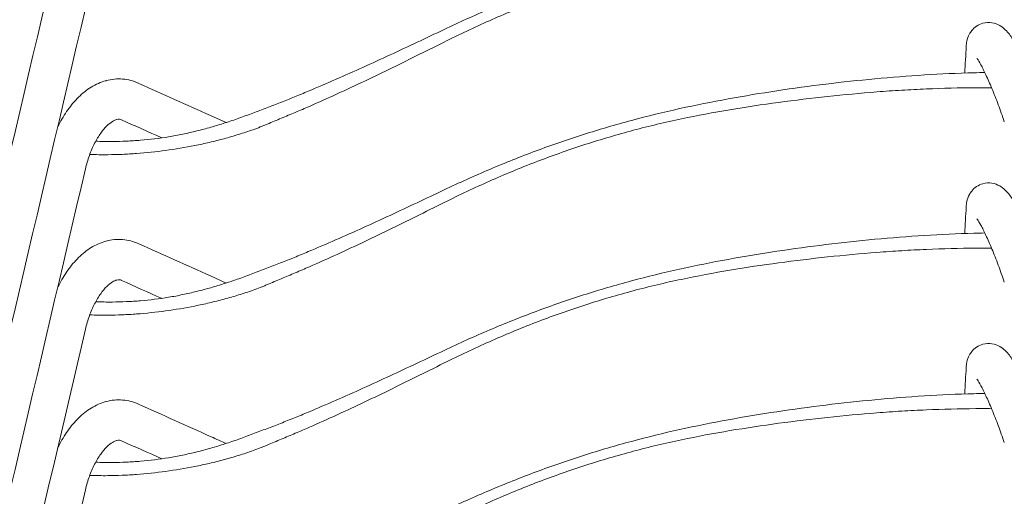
# Model space of a CAD drawing. Header units: centimetres. Extents: x -28 to 145, y -313 to 96.
# Tile 45 of 64: x 99 to 128, y -116 to -101. Entities that reach past the tile are written whole.
import ezdxf

# ---------------------------------------------------------------- set-up
doc = ezdxf.new("R2010")
doc.units = ezdxf.units.CM
doc.layers.add('Main lines', color=7, linetype='Continuous', lineweight=13, true_color=0x000000)
doc.layers.add('Predefinito', color=7, linetype='Continuous', true_color=0x000000)

# ---------------------------------------------------------------- blocks, each defined once
blk = doc.blocks.new('CB-298_Petal_Stacked_2D_Side')
at = {"layer": 'Main lines'}
for p, q in [((-12.922, 94.262), (-13.388, 94.471)), ((-12.922, 89.489), (-13.388, 89.699))]:
    blk.add_line(p, q, dxfattribs=at)
for points, knots in [([(9.626, 100.524), (9.518, 100.522), (9.41, 100.519), (8.81, 100.503), (8.318, 100.48), (7.338, 100.419), (6.849, 100.381), (5.873, 100.291), (5.386, 100.238), (4.415, 100.119), (3.93, 100.053), (2.962, 99.907), (2.479, 99.827), (1.034, 99.563), (0.075, 99.354), (-1.354, 98.97), (-1.828, 98.831), (-2.537, 98.603), (-2.774, 98.525), (-3.243, 98.362), (-3.477, 98.278), (-4.174, 98.018), (-4.634, 97.834), (-5.545, 97.447), (-5.997, 97.244), (-6.444, 97.031)], [306.979229, 306.979229, 306.979229, 306.979229, 310.215245, 310.215245, 324.987399, 324.987399, 339.759554, 339.759554, 354.531709, 354.531709, 369.303863, 369.303863, 384.076018, 384.076018, 413.620327, 413.620327, 428.392481, 428.392481, 435.778558, 435.778558, 443.164636, 443.164636, 457.93679, 457.93679, 472.708945, 472.708945, 472.708945, 472.708945]), ([(9.826, 100.071), (9.67, 100.072), (9.513, 100.072), (8.868, 100.068), (8.379, 100.056), (7.645, 100.025), (7.4, 100.012), (6.91, 99.982), (6.664, 99.965), (5.93, 99.908), (5.442, 99.863), (4.468, 99.758), (3.983, 99.7), (3.014, 99.569), (2.53, 99.497), (1.567, 99.336), (1.086, 99.246), (0.13, 99.043), (-0.347, 98.93), (-1.294, 98.678), (-1.766, 98.539), (-2.47, 98.312), (-2.704, 98.232), (-3.172, 98.068), (-3.405, 97.982), (-4.101, 97.716), (-4.559, 97.528), (-5.466, 97.129), (-5.914, 96.918), (-6.357, 96.698)], [-166.490486, -166.490486, -166.490486, -166.490486, -161.757507, -161.757507, -147.052279, -147.052279, -139.699665, -139.699665, -132.347051, -132.347051, -117.641823, -117.641823, -102.936595, -102.936595, -88.231367, -88.231367, -73.52614, -73.52614, -58.820912, -58.820912, -44.115684, -44.115684, -36.76307, -36.76307, -29.410456, -29.410456, -14.705228, -14.705228, 0, 0, 0, 0]), ([(10.071, 97.149), (9.932, 97.228), (9.753, 97.268), (9.564, 97.215), (9.43, 97.177), (9.318, 97.098), (9.237, 96.998), (9.222, 96.98), (9.209, 96.962), (9.187, 96.929), (9.179, 96.914), (9.171, 96.899), (9.129, 96.823), (9.107, 96.752), (9.082, 96.631), (9.076, 96.579), (9.073, 96.53)], [40.602959, 40.602959, 40.602959, 40.602959, 41.241627, 41.241627, 41.241627, 41.700275, 41.700275, 41.700275, 41.782197, 41.782197, 41.847251, 41.847251, 41.847251, 42.1814, 42.1814, 42.452386, 42.452386, 42.452386, 42.452386]), ([(11.341, 94.674), (11.279, 94.857), (11.214, 95.038), (11.149, 95.213), (11.082, 95.393), (11.014, 95.567), (10.946, 95.73), (10.879, 95.894), (10.812, 96.046), (10.748, 96.186), (10.684, 96.323), (10.623, 96.445), (10.563, 96.555), (10.501, 96.669), (10.444, 96.763), (10.38, 96.852), (10.347, 96.898), (10.31, 96.945), (10.225, 97.037), (10.171, 97.086), (10.099, 97.132), (10.09, 97.138), (10.081, 97.143), (10.071, 97.149)], [36.897632, 36.897632, 36.897632, 36.897632, 37.479484, 37.479484, 37.479484, 38.07815, 38.07815, 38.07815, 38.679463, 38.679463, 38.679463, 39.27017, 39.27017, 39.27017, 39.873103, 39.873103, 39.873103, 40.193411, 40.193411, 40.557559, 40.557559, 40.557559, 40.602959, 40.602959, 40.602959, 40.602959]), ([(-6.444, 97.031), (-6.979, 96.776), (-7.514, 96.523), (-8.587, 96.024), (-9.126, 95.78), (-9.938, 95.425), (-10.209, 95.309), (-10.617, 95.138), (-10.754, 95.081), (-11.027, 94.969), (-11.164, 94.914), (-11.438, 94.807), (-11.576, 94.754), (-11.783, 94.676), (-11.852, 94.65), (-11.99, 94.598), (-12.059, 94.572), (-12.197, 94.519), (-12.266, 94.493), (-12.403, 94.441), (-12.472, 94.416), (-12.68, 94.341), (-12.819, 94.294), (-13.098, 94.206), (-13.237, 94.164), (-13.516, 94.084), (-13.655, 94.046), (-13.934, 93.977), (-14.073, 93.945), (-14.351, 93.888), (-14.491, 93.862), (-14.908, 93.793), (-15.186, 93.759), (-15.604, 93.724), (-15.744, 93.715), (-16.023, 93.702), (-16.161, 93.698), (-16.466, 93.696), (-16.633, 93.699), (-16.798, 93.706)], [472.708945, 472.708945, 472.708945, 472.708945, 490.492645, 490.492645, 508.276346, 508.276346, 517.168196, 517.168196, 521.614122, 521.614122, 526.060047, 526.060047, 530.505972, 530.505972, 532.728934, 532.728934, 534.951897, 534.951897, 537.17486, 537.17486, 539.397822, 539.397822, 543.843747, 543.843747, 548.289672, 548.289672, 552.735598, 552.735598, 557.181523, 557.181523, 561.627448, 561.627448, 570.519298, 570.519298, 574.965223, 574.965223, 579.411149, 579.411149, 584.809567, 584.809567, 584.809567, 584.809567]), ([(-6.357, 96.698), (-6.628, 96.563), (-6.899, 96.428), (-7.441, 96.159), (-7.713, 96.026), (-8.256, 95.76), (-8.528, 95.628), (-9.074, 95.368), (-9.347, 95.24), (-9.897, 94.989), (-10.172, 94.865), (-10.587, 94.684), (-10.726, 94.625), (-11.004, 94.507), (-11.143, 94.449), (-11.421, 94.333), (-11.56, 94.275), (-11.698, 94.216)], [0, 0, 0, 0, 9.099638, 9.099638, 18.199276, 18.199276, 27.298914, 27.298914, 36.398552, 36.398552, 45.49819, 45.49819, 50.048009, 50.048009, 54.597828, 54.597828, 59.147647, 59.147647, 59.147647, 59.147647]), ([(9.391, 96.171), (9.391, 96.171), (9.397, 96.164), (9.405, 96.152), (9.427, 96.123), (9.466, 96.06), (9.509, 95.981), (9.554, 95.9), (9.605, 95.797), (9.659, 95.68), (9.715, 95.559), (9.776, 95.421), (9.837, 95.272), (9.899, 95.123), (9.962, 94.961), (10.025, 94.793), (10.086, 94.63), (10.146, 94.459), (10.205, 94.287)], [1.980408, 1.980408, 1.980408, 1.980408, 2.19729, 2.19729, 2.19729, 2.732635, 2.732635, 2.732635, 3.273087, 3.273087, 3.273087, 3.832077, 3.832077, 3.832077, 4.393376, 4.393376, 4.393376, 4.941064, 4.941064, 4.941064, 4.941064]), ([(9.626, 95.751), (9.518, 95.749), (9.41, 95.746), (8.81, 95.73), (8.318, 95.707), (7.338, 95.646), (6.849, 95.608), (5.873, 95.518), (5.386, 95.465), (4.415, 95.346), (3.93, 95.28), (2.962, 95.134), (2.479, 95.054), (1.034, 94.79), (0.075, 94.581), (-1.354, 94.197), (-1.828, 94.058), (-2.537, 93.831), (-2.774, 93.752), (-3.243, 93.59), (-3.477, 93.506), (-4.174, 93.246), (-4.634, 93.062), (-5.545, 92.674), (-5.997, 92.471), (-6.444, 92.258)], [306.978165, 306.978165, 306.978165, 306.978165, 310.215245, 310.215245, 324.987399, 324.987399, 339.759554, 339.759554, 354.531709, 354.531709, 369.303863, 369.303863, 384.076018, 384.076018, 413.620327, 413.620327, 428.392481, 428.392481, 435.778558, 435.778558, 443.164636, 443.164636, 457.93679, 457.93679, 472.708945, 472.708945, 472.708945, 472.708945]), ([(-16.498, 95.507), (-16.649, 95.465), (-16.793, 95.4), (-16.93, 95.316), (-17.063, 95.234), (-17.189, 95.133), (-17.306, 95.019), (-17.421, 94.907), (-17.528, 94.78), (-17.626, 94.642), (-17.725, 94.503), (-17.816, 94.352), (-17.898, 94.191), (-17.908, 94.173), (-17.917, 94.154), (-17.927, 94.135)], [1.297436, 1.297436, 1.297436, 1.297436, 1.907695, 1.907695, 1.907695, 2.503226, 2.503226, 2.503226, 3.084323, 3.084323, 3.084323, 3.667063, 3.667063, 3.667063, 3.735012, 3.735012, 3.735012, 3.735012]), ([(-15.53, 95.434), (-15.677, 95.501), (-15.835, 95.543), (-15.997, 95.556), (-16.161, 95.569), (-16.325, 95.553), (-16.485, 95.51), (-16.489, 95.509), (-16.494, 95.508), (-16.498, 95.507)], [0, 0, 0, 0, 0.635241, 0.635241, 0.635241, 1.280611, 1.280611, 1.280611, 1.297436, 1.297436, 1.297436, 1.297436]), ([(9.826, 95.298), (9.669, 95.299), (9.512, 95.299), (8.868, 95.295), (8.379, 95.283), (7.645, 95.252), (7.4, 95.239), (6.91, 95.21), (6.664, 95.193), (5.93, 95.136), (5.442, 95.09), (4.468, 94.986), (3.983, 94.927), (3.014, 94.797), (2.53, 94.725), (1.567, 94.563), (1.086, 94.473), (0.13, 94.27), (-0.347, 94.157), (-1.294, 93.905), (-1.766, 93.766), (-2.47, 93.539), (-2.704, 93.46), (-3.172, 93.295), (-3.405, 93.209), (-4.101, 92.944), (-4.559, 92.755), (-5.466, 92.356), (-5.914, 92.146), (-6.357, 91.925)], [-166.486786, -166.486786, -166.486786, -166.486786, -161.757507, -161.757507, -147.052279, -147.052279, -139.699665, -139.699665, -132.347051, -132.347051, -117.641823, -117.641823, -102.936595, -102.936595, -88.231367, -88.231367, -73.52614, -73.52614, -58.820912, -58.820912, -44.115684, -44.115684, -36.76307, -36.76307, -29.410456, -29.410456, -14.705228, -14.705228, 0, 0, 0, 0]), ([(-17.102, 92.886), (-17.07, 93.023), (-17.031, 93.157), (-16.985, 93.284), (-16.939, 93.412), (-16.886, 93.534), (-16.829, 93.646), (-16.773, 93.757), (-16.712, 93.857), (-16.65, 93.945), (-16.589, 94.03), (-16.527, 94.102), (-16.467, 94.161), (-16.408, 94.219), (-16.351, 94.263), (-16.301, 94.293), (-16.251, 94.324), (-16.209, 94.341), (-16.176, 94.351), (-16.175, 94.351), (-16.174, 94.351), (-16.173, 94.351), (-16.14, 94.36), (-16.115, 94.362), (-16.094, 94.36), (-16.075, 94.359), (-16.052, 94.353), (-16.029, 94.342)], [41.44019, 41.44019, 41.44019, 41.44019, 41.867232, 41.867232, 41.867232, 42.300398, 42.300398, 42.300398, 42.729543, 42.729543, 42.729543, 43.145346, 43.145346, 43.145346, 43.557013, 43.557013, 43.557013, 43.965431, 43.965431, 43.965431, 43.97566, 43.97566, 43.97566, 44.397138, 44.397138, 44.397138, 44.812657, 44.812657, 44.812657, 44.812657]), ([(-11.698, 94.216), (-11.733, 94.201), (-11.767, 94.187), (-11.837, 94.158), (-11.872, 94.144), (-11.977, 94.102), (-12.048, 94.076), (-12.19, 94.024), (-12.261, 94), (-12.405, 93.953), (-12.477, 93.931), (-12.694, 93.864), (-12.838, 93.822), (-13.128, 93.743), (-13.273, 93.706), (-13.563, 93.638), (-13.708, 93.607), (-14.143, 93.521), (-14.431, 93.473), (-15.007, 93.394), (-15.294, 93.364), (-15.724, 93.331), (-15.867, 93.323), (-16.153, 93.31), (-16.295, 93.307), (-16.617, 93.304), (-16.796, 93.307), (-16.974, 93.314)], [59.147647, 59.147647, 59.147647, 59.147647, 60.285101, 60.285101, 61.422556, 61.422556, 63.697466, 63.697466, 65.972375, 65.972375, 68.247285, 68.247285, 72.797104, 72.797104, 77.346923, 77.346923, 81.896741, 81.896741, 90.996379, 90.996379, 100.096017, 100.096017, 104.645836, 104.645836, 109.195655, 109.195655, 114.956454, 114.956454, 114.956454, 114.956454]), ([(10.071, 92.376), (9.932, 92.455), (9.753, 92.495), (9.564, 92.442), (9.43, 92.404), (9.318, 92.325), (9.237, 92.225), (9.222, 92.207), (9.209, 92.189), (9.187, 92.156), (9.179, 92.141), (9.171, 92.126), (9.129, 92.05), (9.107, 91.979), (9.082, 91.858), (9.076, 91.807), (9.073, 91.757)], [40.602959, 40.602959, 40.602959, 40.602959, 41.241627, 41.241627, 41.241627, 41.700275, 41.700275, 41.700275, 41.782197, 41.782197, 41.847251, 41.847251, 41.847251, 42.1814, 42.1814, 42.452386, 42.452386, 42.452386, 42.452386]), ([(-6.444, 92.258), (-6.979, 92.004), (-7.514, 91.75), (-8.587, 91.252), (-9.126, 91.007), (-9.938, 90.653), (-10.209, 90.536), (-10.617, 90.365), (-10.754, 90.308), (-11.027, 90.196), (-11.164, 90.141), (-11.438, 90.034), (-11.576, 89.981), (-11.783, 89.903), (-11.852, 89.877), (-11.99, 89.825), (-12.059, 89.799), (-12.197, 89.746), (-12.266, 89.72), (-12.403, 89.668), (-12.472, 89.643), (-12.68, 89.569), (-12.819, 89.522), (-13.098, 89.433), (-13.237, 89.391), (-13.516, 89.311), (-13.655, 89.274), (-13.934, 89.204), (-14.073, 89.173), (-14.351, 89.115), (-14.491, 89.089), (-14.908, 89.02), (-15.186, 88.986), (-15.604, 88.951), (-15.744, 88.942), (-16.023, 88.929), (-16.161, 88.925), (-16.466, 88.923), (-16.633, 88.926), (-16.798, 88.933)], [472.708945, 472.708945, 472.708945, 472.708945, 490.492645, 490.492645, 508.276346, 508.276346, 517.168196, 517.168196, 521.614122, 521.614122, 526.060047, 526.060047, 530.505972, 530.505972, 532.728934, 532.728934, 534.951897, 534.951897, 537.17486, 537.17486, 539.397822, 539.397822, 543.843747, 543.843747, 548.289672, 548.289672, 552.735598, 552.735598, 557.181523, 557.181523, 561.627448, 561.627448, 570.519298, 570.519298, 574.965223, 574.965223, 579.411149, 579.411149, 584.808446, 584.808446, 584.808446, 584.808446]), ([(11.341, 89.901), (11.279, 90.084), (11.214, 90.265), (11.149, 90.44), (11.082, 90.62), (11.014, 90.794), (10.946, 90.957), (10.879, 91.121), (10.812, 91.273), (10.748, 91.413), (10.684, 91.55), (10.623, 91.673), (10.563, 91.783), (10.501, 91.896), (10.444, 91.99), (10.38, 92.079), (10.347, 92.125), (10.31, 92.172), (10.225, 92.264), (10.171, 92.314), (10.099, 92.359), (10.09, 92.365), (10.081, 92.37), (10.071, 92.376)], [36.897632, 36.897632, 36.897632, 36.897632, 37.479484, 37.479484, 37.479484, 38.07815, 38.07815, 38.07815, 38.679463, 38.679463, 38.679463, 39.27017, 39.27017, 39.27017, 39.873103, 39.873103, 39.873103, 40.193411, 40.193411, 40.557559, 40.557559, 40.557559, 40.602959, 40.602959, 40.602959, 40.602959]), ([(-6.357, 91.925), (-6.628, 91.79), (-6.899, 91.655), (-7.441, 91.387), (-7.713, 91.253), (-8.256, 90.987), (-8.528, 90.855), (-9.074, 90.595), (-9.347, 90.467), (-9.897, 90.216), (-10.172, 90.092), (-10.587, 89.912), (-10.726, 89.852), (-11.004, 89.734), (-11.143, 89.677), (-11.421, 89.56), (-11.56, 89.502), (-11.698, 89.443)], [0, 0, 0, 0, 9.099638, 9.099638, 18.199276, 18.199276, 27.298914, 27.298914, 36.398552, 36.398552, 45.49819, 45.49819, 50.048009, 50.048009, 54.597828, 54.597828, 59.147647, 59.147647, 59.147647, 59.147647]), ([(9.391, 91.398), (9.391, 91.398), (9.397, 91.391), (9.405, 91.379), (9.427, 91.35), (9.466, 91.287), (9.509, 91.208), (9.554, 91.127), (9.605, 91.024), (9.659, 90.907), (9.715, 90.786), (9.776, 90.648), (9.837, 90.499), (9.899, 90.35), (9.962, 90.188), (10.025, 90.021), (10.086, 89.857), (10.146, 89.687), (10.205, 89.515)], [1.980408, 1.980408, 1.980408, 1.980408, 2.19729, 2.19729, 2.19729, 2.732635, 2.732635, 2.732635, 3.273087, 3.273087, 3.273087, 3.832077, 3.832077, 3.832077, 4.393376, 4.393376, 4.393376, 4.940044, 4.940044, 4.940044, 4.940044]), ([(-16.498, 90.734), (-16.649, 90.692), (-16.793, 90.627), (-16.93, 90.543), (-17.063, 90.461), (-17.189, 90.361), (-17.306, 90.246), (-17.421, 90.134), (-17.528, 90.007), (-17.626, 89.869), (-17.725, 89.73), (-17.816, 89.579), (-17.898, 89.418), (-17.908, 89.4), (-17.917, 89.381), (-17.927, 89.362)], [1.297436, 1.297436, 1.297436, 1.297436, 1.907695, 1.907695, 1.907695, 2.503226, 2.503226, 2.503226, 3.084323, 3.084323, 3.084323, 3.667063, 3.667063, 3.667063, 3.735012, 3.735012, 3.735012, 3.735012]), ([(-15.53, 90.661), (-15.677, 90.729), (-15.835, 90.77), (-15.997, 90.783), (-16.161, 90.797), (-16.325, 90.78), (-16.485, 90.737), (-16.489, 90.736), (-16.494, 90.735), (-16.498, 90.734)], [0, 0, 0, 0, 0.635241, 0.635241, 0.635241, 1.280611, 1.280611, 1.280611, 1.297436, 1.297436, 1.297436, 1.297436]), ([(9.625, 90.978), (9.518, 90.976), (9.41, 90.973), (8.81, 90.957), (8.318, 90.934), (7.338, 90.874), (6.849, 90.835), (5.873, 90.745), (5.386, 90.692), (4.415, 90.573), (3.93, 90.507), (2.962, 90.361), (2.479, 90.281), (1.034, 90.017), (0.075, 89.809), (-1.354, 89.425), (-1.828, 89.285), (-2.537, 89.058), (-2.774, 88.979), (-3.243, 88.817), (-3.477, 88.733), (-4.174, 88.473), (-4.634, 88.289), (-5.545, 87.901), (-5.997, 87.698), (-6.444, 87.485)], [306.979925, 306.979925, 306.979925, 306.979925, 310.215245, 310.215245, 324.987399, 324.987399, 339.759554, 339.759554, 354.531709, 354.531709, 369.303863, 369.303863, 384.076018, 384.076018, 413.620327, 413.620327, 428.392481, 428.392481, 435.778558, 435.778558, 443.164636, 443.164636, 457.93679, 457.93679, 472.708945, 472.708945, 472.708945, 472.708945]), ([(9.826, 90.525), (9.67, 90.526), (9.513, 90.526), (8.868, 90.522), (8.379, 90.51), (7.645, 90.479), (7.4, 90.466), (6.91, 90.437), (6.664, 90.42), (5.93, 90.363), (5.442, 90.317), (4.468, 90.213), (3.983, 90.154), (3.014, 90.024), (2.53, 89.952), (1.567, 89.79), (1.086, 89.7), (0.13, 89.497), (-0.347, 89.384), (-1.294, 89.133), (-1.766, 88.994), (-2.47, 88.766), (-2.704, 88.687), (-3.172, 88.522), (-3.405, 88.437), (-4.101, 88.171), (-4.559, 87.982), (-5.466, 87.583), (-5.914, 87.373), (-6.357, 87.153)], [-166.490486, -166.490486, -166.490486, -166.490486, -161.757507, -161.757507, -147.052279, -147.052279, -139.699665, -139.699665, -132.347051, -132.347051, -117.641823, -117.641823, -102.936595, -102.936595, -88.231367, -88.231367, -73.52614, -73.52614, -58.820912, -58.820912, -44.115684, -44.115684, -36.76307, -36.76307, -29.410456, -29.410456, -14.705228, -14.705228, 0, 0, 0, 0]), ([(-17.102, 88.113), (-17.07, 88.25), (-17.031, 88.384), (-16.985, 88.511), (-16.939, 88.64), (-16.886, 88.762), (-16.829, 88.873), (-16.773, 88.984), (-16.712, 89.085), (-16.65, 89.172), (-16.589, 89.257), (-16.527, 89.33), (-16.467, 89.388), (-16.408, 89.446), (-16.351, 89.49), (-16.301, 89.521), (-16.251, 89.551), (-16.209, 89.569), (-16.176, 89.578), (-16.175, 89.578), (-16.174, 89.578), (-16.173, 89.579), (-16.14, 89.588), (-16.115, 89.589), (-16.094, 89.587), (-16.075, 89.586), (-16.052, 89.58), (-16.029, 89.57)], [36.952092, 36.952092, 36.952092, 36.952092, 37.379135, 37.379135, 37.379135, 37.8123, 37.8123, 37.8123, 38.241446, 38.241446, 38.241446, 38.657249, 38.657249, 38.657249, 39.068916, 39.068916, 39.068916, 39.477333, 39.477333, 39.477333, 39.487562, 39.487562, 39.487562, 39.90904, 39.90904, 39.90904, 40.324559, 40.324559, 40.324559, 40.324559]), ([(-11.698, 89.443), (-11.733, 89.428), (-11.767, 89.414), (-11.837, 89.385), (-11.872, 89.371), (-11.977, 89.329), (-12.048, 89.303), (-12.19, 89.252), (-12.261, 89.227), (-12.405, 89.181), (-12.477, 89.158), (-12.694, 89.092), (-12.838, 89.049), (-13.128, 88.97), (-13.273, 88.933), (-13.563, 88.865), (-13.708, 88.834), (-14.143, 88.748), (-14.431, 88.7), (-15.007, 88.621), (-15.294, 88.591), (-15.724, 88.558), (-15.867, 88.55), (-16.153, 88.538), (-16.295, 88.534), (-16.617, 88.531), (-16.796, 88.534), (-16.974, 88.541)], [59.147647, 59.147647, 59.147647, 59.147647, 60.285101, 60.285101, 61.422556, 61.422556, 63.697466, 63.697466, 65.972375, 65.972375, 68.247285, 68.247285, 72.797104, 72.797104, 77.346923, 77.346923, 81.896741, 81.896741, 90.996379, 90.996379, 100.096017, 100.096017, 104.645836, 104.645836, 109.195655, 109.195655, 114.955966, 114.955966, 114.955966, 114.955966]), ([(10.071, 87.603), (9.932, 87.682), (9.753, 87.722), (9.564, 87.669), (9.43, 87.631), (9.318, 87.553), (9.237, 87.452), (9.222, 87.434), (9.209, 87.416), (9.187, 87.383), (9.179, 87.368), (9.171, 87.353), (9.129, 87.277), (9.107, 87.206), (9.082, 87.086), (9.076, 87.034), (9.073, 86.985)], [40.602959, 40.602959, 40.602959, 40.602959, 41.241627, 41.241627, 41.241627, 41.700275, 41.700275, 41.700275, 41.782197, 41.782197, 41.847251, 41.847251, 41.847251, 42.1814, 42.1814, 42.452386, 42.452386, 42.452386, 42.452386]), ([(11.341, 85.128), (11.279, 85.311), (11.214, 85.492), (11.149, 85.667), (11.082, 85.848), (11.014, 86.021), (10.946, 86.184), (10.879, 86.348), (10.812, 86.501), (10.748, 86.64), (10.684, 86.777), (10.623, 86.9), (10.563, 87.01), (10.501, 87.124), (10.444, 87.217), (10.38, 87.306), (10.347, 87.352), (10.31, 87.399), (10.225, 87.491), (10.171, 87.541), (10.099, 87.586), (10.09, 87.592), (10.081, 87.598), (10.071, 87.603)], [36.897632, 36.897632, 36.897632, 36.897632, 37.479484, 37.479484, 37.479484, 38.07815, 38.07815, 38.07815, 38.679463, 38.679463, 38.679463, 39.27017, 39.27017, 39.27017, 39.873103, 39.873103, 39.873103, 40.193411, 40.193411, 40.557559, 40.557559, 40.557559, 40.602959, 40.602959, 40.602959, 40.602959]), ([(-6.444, 87.485), (-6.979, 87.231), (-7.514, 86.977), (-8.587, 86.479), (-9.126, 86.234), (-9.938, 85.88), (-10.209, 85.763), (-10.617, 85.592), (-10.754, 85.535), (-11.027, 85.424), (-11.164, 85.369), (-11.438, 85.261), (-11.576, 85.209), (-11.783, 85.131), (-11.852, 85.105), (-11.99, 85.052), (-12.059, 85.026), (-12.197, 84.973), (-12.266, 84.947), (-12.403, 84.896), (-12.472, 84.87), (-12.68, 84.796), (-12.819, 84.749), (-13.098, 84.66), (-13.237, 84.618), (-13.516, 84.538), (-13.655, 84.501), (-13.934, 84.431), (-14.073, 84.4), (-14.351, 84.342), (-14.491, 84.316), (-14.908, 84.248), (-15.186, 84.213), (-15.604, 84.178), (-15.744, 84.169), (-16.023, 84.156), (-16.161, 84.153), (-16.466, 84.15), (-16.633, 84.153), (-16.798, 84.161)], [472.708945, 472.708945, 472.708945, 472.708945, 490.492645, 490.492645, 508.276346, 508.276346, 517.168196, 517.168196, 521.614122, 521.614122, 526.060047, 526.060047, 530.505972, 530.505972, 532.728934, 532.728934, 534.951897, 534.951897, 537.17486, 537.17486, 539.397822, 539.397822, 543.843747, 543.843747, 548.289672, 548.289672, 552.735598, 552.735598, 557.181523, 557.181523, 561.627448, 561.627448, 570.519298, 570.519298, 574.965223, 574.965223, 579.411149, 579.411149, 584.804328, 584.804328, 584.804328, 584.804328]), ([(-6.357, 87.153), (-6.628, 87.018), (-6.899, 86.883), (-7.441, 86.614), (-7.713, 86.48), (-8.256, 86.214), (-8.528, 86.082), (-9.074, 85.822), (-9.347, 85.694), (-9.897, 85.443), (-10.172, 85.32), (-10.587, 85.139), (-10.726, 85.079), (-11.004, 84.961), (-11.143, 84.904), (-11.421, 84.787), (-11.56, 84.729), (-11.698, 84.67)], [0, 0, 0, 0, 9.099638, 9.099638, 18.199276, 18.199276, 27.298914, 27.298914, 36.398552, 36.398552, 45.49819, 45.49819, 50.048009, 50.048009, 54.597828, 54.597828, 59.147647, 59.147647, 59.147647, 59.147647]), ([(9.391, 86.626), (9.391, 86.625), (9.397, 86.619), (9.405, 86.607), (9.427, 86.577), (9.466, 86.514), (9.509, 86.435), (9.554, 86.354), (9.605, 86.251), (9.659, 86.134), (9.715, 86.013), (9.776, 85.875), (9.837, 85.727), (9.899, 85.577), (9.962, 85.416), (10.025, 85.248), (10.086, 85.084), (10.146, 84.913), (10.205, 84.741)], [1.980408, 1.980408, 1.980408, 1.980408, 2.19729, 2.19729, 2.19729, 2.732635, 2.732635, 2.732635, 3.273087, 3.273087, 3.273087, 3.832077, 3.832077, 3.832077, 4.393376, 4.393376, 4.393376, 4.941064, 4.941064, 4.941064, 4.941064]), ([(9.626, 86.205), (9.518, 86.203), (9.41, 86.201), (8.81, 86.184), (8.318, 86.162), (7.338, 86.101), (6.849, 86.063), (5.873, 85.972), (5.386, 85.919), (4.415, 85.801), (3.93, 85.734), (2.962, 85.588), (2.479, 85.509), (1.034, 85.245), (0.075, 85.036), (-1.354, 84.652), (-1.828, 84.512), (-2.537, 84.285), (-2.774, 84.206), (-3.243, 84.044), (-3.477, 83.96), (-4.174, 83.7), (-4.634, 83.516), (-5.545, 83.129), (-5.997, 82.925), (-6.444, 82.712)], [306.976038, 306.976038, 306.976038, 306.976038, 310.215245, 310.215245, 324.987399, 324.987399, 339.759554, 339.759554, 354.531709, 354.531709, 369.303863, 369.303863, 384.076018, 384.076018, 413.620327, 413.620327, 428.392481, 428.392481, 435.778558, 435.778558, 443.164636, 443.164636, 457.93679, 457.93679, 472.708945, 472.708945, 472.708945, 472.708945]), ([(-16.498, 85.961), (-16.649, 85.919), (-16.793, 85.854), (-16.93, 85.77), (-17.063, 85.688), (-17.189, 85.588), (-17.306, 85.473), (-17.421, 85.361), (-17.528, 85.235), (-17.626, 85.096), (-17.725, 84.957), (-17.816, 84.806), (-17.898, 84.646), (-17.908, 84.627), (-17.917, 84.608), (-17.927, 84.589)], [11.581716, 11.581716, 11.581716, 11.581716, 12.191974, 12.191974, 12.191974, 12.787505, 12.787505, 12.787505, 13.368602, 13.368602, 13.368602, 13.951342, 13.951342, 13.951342, 14.019292, 14.019292, 14.019292, 14.019292]), ([(-15.53, 85.888), (-15.677, 85.956), (-15.835, 85.997), (-15.997, 86.01), (-16.161, 86.024), (-16.325, 86.007), (-16.485, 85.964), (-16.489, 85.963), (-16.494, 85.962), (-16.498, 85.961)], [10.284279, 10.284279, 10.284279, 10.284279, 10.919521, 10.919521, 10.919521, 11.564891, 11.564891, 11.564891, 11.581716, 11.581716, 11.581716, 11.581716]), ([(9.826, 85.752), (9.669, 85.753), (9.512, 85.753), (8.868, 85.75), (8.379, 85.737), (7.645, 85.706), (7.4, 85.694), (6.91, 85.664), (6.664, 85.647), (5.93, 85.59), (5.442, 85.544), (4.468, 85.44), (3.983, 85.382), (3.014, 85.251), (2.53, 85.179), (1.567, 85.017), (1.086, 84.927), (0.13, 84.724), (-0.347, 84.612), (-1.294, 84.36), (-1.766, 84.221), (-2.47, 83.993), (-2.704, 83.914), (-3.172, 83.749), (-3.405, 83.664), (-4.101, 83.398), (-4.559, 83.209), (-5.466, 82.81), (-5.914, 82.6), (-6.357, 82.38)], [-166.488898, -166.488898, -166.488898, -166.488898, -161.757507, -161.757507, -147.052279, -147.052279, -139.699665, -139.699665, -132.347051, -132.347051, -117.641823, -117.641823, -102.936595, -102.936595, -88.231367, -88.231367, -73.52614, -73.52614, -58.820912, -58.820912, -44.115684, -44.115684, -36.76307, -36.76307, -29.410456, -29.410456, -14.705228, -14.705228, 0, 0, 0, 0]), ([(-17.102, 83.34), (-17.07, 83.477), (-17.031, 83.611), (-16.985, 83.738), (-16.939, 83.867), (-16.886, 83.989), (-16.829, 84.1), (-16.773, 84.211), (-16.712, 84.312), (-16.65, 84.399), (-16.589, 84.484), (-16.527, 84.557), (-16.467, 84.615), (-16.408, 84.673), (-16.351, 84.717), (-16.301, 84.748), (-16.251, 84.778), (-16.209, 84.796), (-16.176, 84.805), (-16.175, 84.805), (-16.174, 84.806), (-16.173, 84.806), (-16.14, 84.815), (-16.115, 84.816), (-16.094, 84.814), (-16.075, 84.813), (-16.052, 84.807), (-16.029, 84.797)], [36.952092, 36.952092, 36.952092, 36.952092, 37.379135, 37.379135, 37.379135, 37.8123, 37.8123, 37.8123, 38.241446, 38.241446, 38.241446, 38.657249, 38.657249, 38.657249, 39.068916, 39.068916, 39.068916, 39.477333, 39.477333, 39.477333, 39.487562, 39.487562, 39.487562, 39.90904, 39.90904, 39.90904, 40.324559, 40.324559, 40.324559, 40.324559]), ([(-11.698, 84.67), (-11.733, 84.656), (-11.767, 84.641), (-11.837, 84.612), (-11.872, 84.598), (-11.977, 84.557), (-12.048, 84.53), (-12.19, 84.479), (-12.261, 84.454), (-12.405, 84.408), (-12.477, 84.385), (-12.694, 84.319), (-12.838, 84.277), (-13.128, 84.197), (-13.273, 84.16), (-13.563, 84.092), (-13.708, 84.061), (-14.143, 83.975), (-14.431, 83.927), (-15.007, 83.849), (-15.294, 83.818), (-15.724, 83.786), (-15.867, 83.777), (-16.153, 83.765), (-16.295, 83.761), (-16.617, 83.758), (-16.796, 83.761), (-16.974, 83.768)], [59.147647, 59.147647, 59.147647, 59.147647, 60.285101, 60.285101, 61.422556, 61.422556, 63.697466, 63.697466, 65.972375, 65.972375, 68.247285, 68.247285, 72.797104, 72.797104, 77.346923, 77.346923, 81.896741, 81.896741, 90.996379, 90.996379, 100.096017, 100.096017, 104.645836, 104.645836, 109.195655, 109.195655, 114.957181, 114.957181, 114.957181, 114.957181])]:
    blk.add_open_spline(points, degree=3, knots=knots, dxfattribs=at)
for points in [[(-18.27, 97.932), (-21.06, 86.013), (-23.849, 74.093), (-26.639, 62.174)], [(-25.471, 61.899), (-22.681, 73.819), (-19.892, 85.739), (-17.102, 97.658)], [(9.073, 96.53), (9.058, 96.265), (9.044, 96), (9.029, 95.735)], [(-13.388, 94.471), (-14.097, 94.79), (-14.806, 95.108), (-15.515, 95.427)], [(-16.026, 94.341), (-15.63, 94.163), (-15.233, 93.985), (-14.837, 93.807)], [(-25.471, 57.126), (-22.681, 69.046), (-19.892, 80.966), (-17.102, 92.886)], [(9.073, 91.757), (9.058, 91.492), (9.043, 91.227), (9.028, 90.962)], [(-13.388, 89.699), (-14.097, 90.017), (-14.806, 90.336), (-15.515, 90.654)], [(-16.026, 89.568), (-15.63, 89.39), (-15.234, 89.212), (-14.838, 89.034)], [(-24.738, 55.483), (-22.193, 66.36), (-19.647, 77.236), (-17.102, 88.113)], [(9.073, 86.985), (9.058, 86.719), (9.043, 86.454), (9.028, 86.189)], [(-13.371, 84.918), (-14.09, 85.241), (-14.81, 85.565), (-15.53, 85.888)], [(-12.922, 84.716), (-13.061, 84.779), (-13.211, 84.846), (-13.371, 84.918)], [(-16.026, 84.795), (-15.63, 84.617), (-15.233, 84.439), (-14.837, 84.261)], [(-23.59, 55.616), (-21.428, 64.857), (-19.265, 74.099), (-17.102, 83.34)]]:
    blk.add_open_spline(points, degree=3, dxfattribs=at)
for points, weights in [([(9.629, 95.743), (9.63, 95.743), (9.63, 95.743)], [0.887071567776, 0.887089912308, 0.887108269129]), ([(-16.029, 94.342), (-16.028, 94.342), (-16.026, 94.341)], [0.862683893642, 0.863015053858, 0.863358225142]), ([(9.629, 90.97), (9.629, 90.97), (9.63, 90.971)], [0.887003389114, 0.887066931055, 0.887130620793]), ([(-16.029, 89.57), (-16.028, 89.569), (-16.026, 89.568)], [0.862683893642, 0.863015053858, 0.863358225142]), ([(-16.029, 84.797), (-16.028, 84.796), (-16.026, 84.795)], [0.862683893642, 0.863015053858, 0.863358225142])]:
    blk.add_rational_spline(points, weights, degree=2, dxfattribs=at)

msp = doc.modelspace()

# ---------------------------------------------------------------- block references
at = {"layer": 'Predefinito'}
msp.add_blockref('CB-298_Petal_Stacked_2D_Side', (117.811, -198.658), dxfattribs=at)

doc.saveas('drawing.dxf')
